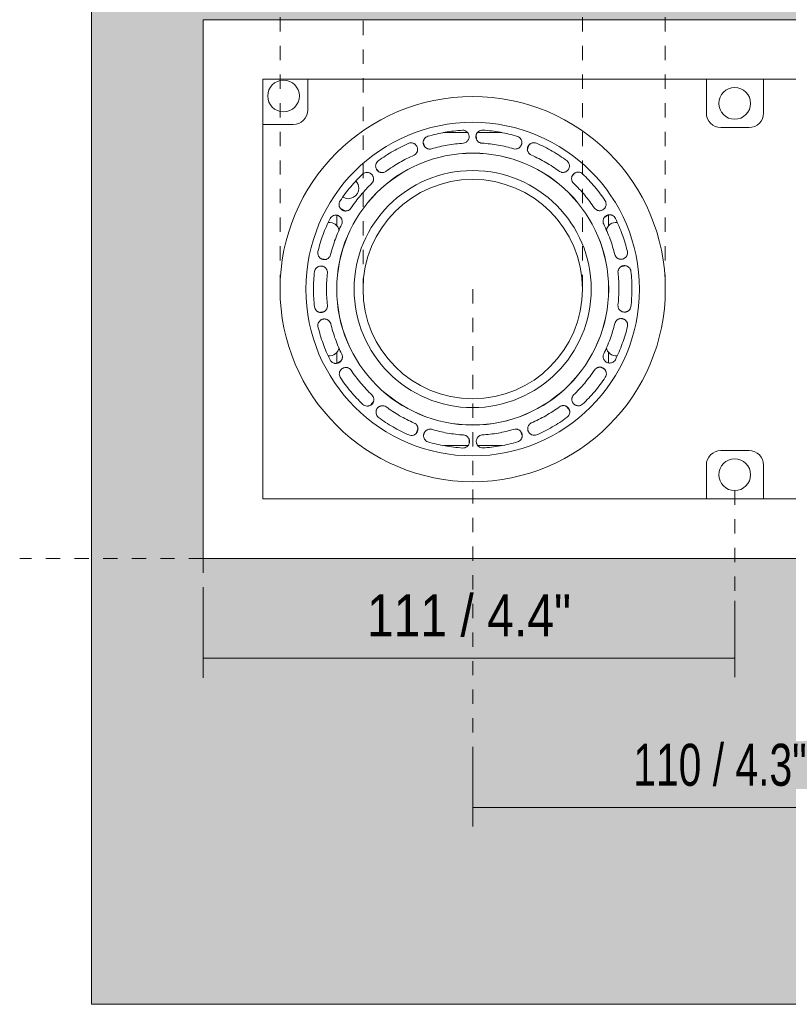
# Model space of a CAD drawing. Header units: millimetres. Extents: x -6729 to -5133, y -1232 to 6775.
# Tile 4 of 8: x -6729 to -6568, y 150 to 356. Entities that reach past the tile are written whole.
import ezdxf

# ---------------------------------------------------------------- set-up
doc = ezdxf.new("R2010")
doc.units = ezdxf.units.MM
doc.linetypes.add('Dash', pattern=[6, 3, -3])
doc.linetypes.add('Hidden', pattern=[7.14375, 4.7625, -2.38125])
doc.layers.add('A-ANNO-DIMS', color=7, linetype='Continuous', lineweight=9, true_color=0x5b5b5b)
for name, color, linetype, lineweight in [('A-ANNO-DIMS-4', 7, 'Continuous', 9), ('A-DETL-GENF', 7, 'Continuous', 9), ('E-LITE-EQPM', 7, 'Continuous', 20)]:
    doc.layers.add(name, color=color, linetype=linetype, lineweight=lineweight)
doc.styles.add('Arial Narrow', font='ARIALN.TTF', dxfattribs={"height": 8.8})
doc.dimstyles.new('FARO_-_2_2mm_Arial_Narrow_mm_Inch_Right', dxfattribs={"dimscale": 304.8, "dimtxt": 9.006193, "dimasz": 0, "dimexe": 0.03937, "dimexo": 0.0625, "dimgap": 0.006562, "dimtad": 1, "dimdec": 0, "dimzin": 0, "dimdsep": 46, "dimtxsty": 'Arial Narrow', "dimblk1": 'NONE', "dimblk2": 'NONE', "dimsah": 1, "dimcen": 0.09, "dimadec": 0, "dimazin": 0, "dimtfac": 1, "dimtdec": 4, "dimtix": 1, "dimtmove": 0, "dimatfit": 3, "dimfxl": 0.013123, "dimfxlon": 1, "dimtvp": 1, "dimtolj": 1, "dimtzin": 0, "dimarcsym": 2})
doc.dimstyles.new('FARO_-_2_2mm_Arial_Narrow_mm_Inch_Right_2', dxfattribs={"dimscale": 304.8, "dimtxt": 9.006193, "dimasz": 0, "dimexe": 0.03937, "dimexo": 0.0625, "dimgap": 0.006562, "dimtad": 1, "dimdec": 0, "dimzin": 0, "dimdsep": 46, "dimtxsty": 'Arial Narrow', "dimblk1": 'NONE', "dimblk2": 'NONE', "dimsah": 1, "dimcen": 0.09, "dimadec": 0, "dimazin": 0, "dimtfac": 1, "dimtdec": 4, "dimtix": 1, "dimtmove": 0, "dimatfit": 3, "dimfxl": 0.013123, "dimfxlon": 1, "dimtvp": 1, "dimtolj": 1, "dimtzin": 0, "dimarcsym": 2})

# ---------------------------------------------------------------- blocks, each defined once
blk = doc.blocks.new('NANO COLIN-2 - 033008303 MINI-COLIN-1 Grey downlight LED 12_18W 2700K 20_ 1565_2100 lm-643668-Alzado_PDF')
at = {"layer": 'E-LITE-EQPM'}
for p, q in [((-6678.5, 334.5), (-6678.5, 344)), ((-6678.5, 344), (-6669.1, 344)), ((-6585.5, 344), (-6573.5, 344)), ((-6635.58, 332.82), (-6640.59, 332.82)), ((-6628.41, 332.82), (-6633.51, 332.82)), ((-6644.51, 329.75), (-6644.83, 330.57)), ((-6633.73, 331.37), (-6633.75, 332.28)), ((-6623.05, 329.2), (-6622.75, 330.09)), ((-6654.09, 324.55), (-6654.65, 325.18)), ((-6613.77, 323.51), (-6613.15, 324.28)), ((-6661.26, 316.34), (-6662.1, 316.8)), ((-6663, 315.47), (-6663, 313.26)), ((-6606.93, 315.03), (-6606.19, 315.48)), ((-6606, 313.26), (-6606, 315.55)), ((-6665.25, 306.2), (-6666.16, 306.34)), ((-6603.46, 304.69), (-6602.58, 304.87)), ((-6665.53, 295.31), (-6666.41, 295.13)), ((-6603.74, 293.8), (-6602.83, 293.66)), ((-6663, 286.74), (-6663, 284.45)), ((-6606, 284.53), (-6606, 286.74)), ((-6662.06, 284.97), (-6662.8, 284.52)), ((-6607.73, 283.66), (-6606.89, 283.2)), ((-6655.23, 276.49), (-6655.84, 275.72)), ((-6614.9, 275.45), (-6614.35, 274.82)), ((-6645.94, 270.8), (-6646.25, 269.91)), ((-6635.26, 268.63), (-6635.25, 267.72)), ((-6624.48, 270.25), (-6624.17, 269.43)), ((-6640.58, 267.19), (-6635.48, 267.19)), ((-6633.41, 267.19), (-6628.41, 267.19)), ((-6573.5, 256), (-6585.5, 256))]:
    blk.add_line(p, q, dxfattribs=at)
for centre, radius, start, end in [((-6674.17, 340.5), 3.32, 0, 180), ((-6672.15, 343.44), 3.06, 0, 10.5891), ((-6579.54, 338.94), 3.32, 90, 270), ((-6579.54, 338.94), 3.32, 270, 90), ((-6674.17, 340.5), 3.32, 180, 0), ((-6634.5, 300), 34.98, 0, 180), ((-6634.5, 300), 28.52, 0, 180), ((-6634.5, 300), 28.5, 0, 180), ((-6634.5, 300), 24.86, 0, 180), ((-6660.59, 321.16), 2.2, 0, 42.184), ((-6634.5, 300), 23, 360, 180), ((-6660.59, 321.16), 2.2, 240, 360), ((-6664.54, 311.95), 2.05, 9.6161, 96.5626), ((-6604.45, 311.95), 2.05, 83.1622, 170.0222), ((-6634.66, 299.95), 30.49, 175.6114, 176.7057), ((-6634.33, 300.05), 30.49, 3.108, 4.204), ((-6634.5, 300), 34.98, 180, 0), ((-6634.5, 300), 28.52, 180, 0), ((-6634.5, 300), 28.5, 180, 0), ((-6634.5, 300), 24.86, 180, 0), ((-6634.5, 300), 23, 180, 360), ((-6634.66, 299.95), 30.49, 183.108, 184.204), ((-6634.33, 300.05), 30.49, 355.6114, 356.7057), ((-6664.54, 288.05), 2.05, 263.1622, 350.0222), ((-6604.45, 288.05), 2.05, 189.6161, 276.5626), ((-6579.54, 261.06), 3.32, 90, 270), ((-6579.54, 261.06), 3.32, 270, 90)]:
    blk.add_arc(centre, radius, start, end, dxfattribs=at)
for points in [[(-6643.9, 332.04), (-6642.72, 332.39), (-6640.31, 332.95), (-6637.85, 333.24), (-6636.61, 333.32)], [(-6632.38, 333.33), (-6631.14, 333.25), (-6628.69, 332.95), (-6626.28, 332.38), (-6625.09, 332.03)], [(-6654.29, 326.89), (-6653.3, 327.62), (-6651.22, 328.98), (-6649.01, 330.09), (-6647.88, 330.58)], [(-6636.44, 330.59), (-6637.57, 330.52), (-6639.83, 330.25), (-6642.04, 329.74), (-6643.13, 329.42)], [(-6625.86, 329.41), (-6626.95, 329.73), (-6629.16, 330.25), (-6631.42, 330.53), (-6632.55, 330.6)], [(-6621.1, 330.59), (-6619.97, 330.1), (-6617.77, 328.98), (-6615.7, 327.62), (-6614.7, 326.88)], [(-6646.78, 328.08), (-6647.82, 327.63), (-6649.86, 326.6), (-6651.76, 325.36), (-6652.68, 324.69)], [(-6616.32, 324.68), (-6617.23, 325.36), (-6619.14, 326.6), (-6621.16, 327.63), (-6622.2, 328.09)], [(-6662.3, 318.5), (-6661.61, 319.53), (-6660.13, 321.51), (-6658.43, 323.31), (-6657.53, 324.16)], [(-6655.65, 322.18), (-6656.47, 321.4), (-6658.03, 319.75), (-6659.39, 317.93), (-6660.02, 316.98)], [(-6608.98, 316.98), (-6609.6, 317.92), (-6610.96, 319.75), (-6612.52, 321.41), (-6613.34, 322.19)], [(-6611.45, 324.17), (-6610.56, 323.31), (-6608.86, 321.51), (-6607.38, 319.52), (-6606.7, 318.49)], [(-6666.95, 307.88), (-6666.66, 309.08), (-6665.94, 311.44), (-6664.96, 313.72), (-6664.41, 314.82)], [(-6604.57, 314.83), (-6604.03, 313.72), (-6603.05, 311.44), (-6602.34, 309.07), (-6602.05, 307.87)], [(-6661.96, 313.61), (-6662.46, 312.6), (-6663.36, 310.51), (-6664.02, 308.33), (-6664.29, 307.23)], [(-6604.71, 307.23), (-6604.97, 308.33), (-6605.63, 310.51), (-6606.52, 312.6), (-6607.02, 313.62)], [(-6667.89, 300), (-6667.88, 300.62), (-6667.85, 301.85), (-6667.74, 303.09), (-6667.67, 303.7)], [(-6601.31, 303.7), (-6601.24, 303.08), (-6601.14, 301.85), (-6601.1, 300.62), (-6601.11, 300)], [(-6664.96, 303.4), (-6665.02, 302.83), (-6665.12, 301.7), (-6665.15, 300.57), (-6665.15, 300)], [(-6603.84, 300), (-6603.84, 300.57), (-6603.87, 301.7), (-6603.96, 302.83), (-6604.02, 303.4)], [(-6667.68, 296.3), (-6667.75, 296.92), (-6667.85, 298.15), (-6667.89, 299.38), (-6667.89, 300)], [(-6665.15, 300), (-6665.15, 299.43), (-6665.12, 298.3), (-6665.03, 297.17), (-6664.97, 296.6)], [(-6604.03, 296.6), (-6603.97, 297.17), (-6603.87, 298.3), (-6603.84, 299.43), (-6603.84, 300)], [(-6601.11, 300), (-6601.11, 299.38), (-6601.14, 298.15), (-6601.25, 296.91), (-6601.32, 296.3)], [(-6664.42, 285.17), (-6664.97, 286.28), (-6665.94, 288.56), (-6666.65, 290.93), (-6666.94, 292.13)], [(-6664.28, 292.77), (-6664.02, 291.67), (-6663.36, 289.49), (-6662.47, 287.4), (-6661.97, 286.38)], [(-6607.03, 286.39), (-6606.53, 287.4), (-6605.63, 289.49), (-6604.97, 291.67), (-6604.7, 292.77)], [(-6602.04, 292.12), (-6602.34, 290.92), (-6603.05, 288.56), (-6604.03, 286.28), (-6604.58, 285.18)], [(-6660.01, 283.02), (-6659.39, 282.08), (-6658.03, 280.25), (-6656.48, 278.59), (-6655.65, 277.81)], [(-6613.35, 277.82), (-6612.52, 278.6), (-6610.96, 280.25), (-6609.6, 282.07), (-6608.97, 283.02)], [(-6657.54, 275.83), (-6658.44, 276.69), (-6660.13, 278.49), (-6661.61, 280.48), (-6662.29, 281.51)], [(-6606.69, 281.5), (-6607.38, 280.47), (-6608.86, 278.49), (-6610.56, 276.69), (-6611.46, 275.84)], [(-6652.67, 275.32), (-6651.76, 274.64), (-6649.86, 273.4), (-6647.83, 272.37), (-6646.79, 271.91)], [(-6622.21, 271.92), (-6621.17, 272.37), (-6619.14, 273.4), (-6617.23, 274.64), (-6616.32, 275.31)], [(-6647.89, 269.41), (-6649.02, 269.9), (-6651.23, 271.02), (-6653.29, 272.38), (-6654.29, 273.12)], [(-6614.7, 273.11), (-6615.69, 272.38), (-6617.77, 271.02), (-6619.98, 269.91), (-6621.11, 269.42)], [(-6643.13, 270.59), (-6642.04, 270.27), (-6639.83, 269.75), (-6637.57, 269.47), (-6636.44, 269.4)], [(-6632.55, 269.41), (-6631.42, 269.48), (-6629.16, 269.75), (-6626.95, 270.26), (-6625.86, 270.58)], [(-6636.62, 266.67), (-6637.85, 266.75), (-6640.31, 267.05), (-6642.72, 267.62), (-6643.9, 267.97)], [(-6625.09, 267.96), (-6626.28, 267.61), (-6628.69, 267.05), (-6631.14, 266.76), (-6632.38, 266.68)]]:
    blk.add_open_spline(points, degree=3, dxfattribs=at)
for points, knots in [([(-6636.61, 333.32), (-6636.46, 333.32), (-6636.15, 333.26), (-6635.8, 333.07), (-6635.58, 332.86), (-6635.45, 332.67), (-6635.34, 332.47), (-6635.28, 332.26), (-6635.24, 332.03), (-6635.25, 331.81), (-6635.29, 331.59), (-6635.37, 331.37), (-6635.48, 331.18), (-6635.62, 331), (-6635.79, 330.84), (-6636.06, 330.68), (-6636.28, 330.61), (-6636.44, 330.59)], [-1, -1, -1, -1, -0.888889, -0.777778, -0.722222, -0.666667, -0.611111, -0.555556, -0.5, -0.444444, -0.388889, -0.333333, -0.277778, -0.222222, -0.166667, -0.111111, 0, 0, 0, 0]), ([(-6632.55, 330.6), (-6632.71, 330.61), (-6632.95, 330.67), (-6633.24, 330.83), (-6633.42, 330.98), (-6633.58, 331.16), (-6633.7, 331.37), (-6633.78, 331.59), (-6633.83, 331.82), (-6633.83, 332.05), (-6633.8, 332.28), (-6633.73, 332.5), (-6633.61, 332.71), (-6633.47, 332.9), (-6633.23, 333.11), (-6632.87, 333.3), (-6632.54, 333.34), (-6632.38, 333.33)], [-1, -1, -1, -1, -0.888889, -0.833333, -0.777778, -0.722222, -0.666667, -0.611111, -0.555556, -0.5, -0.444444, -0.388889, -0.333333, -0.277778, -0.222222, -0.111111, 0, 0, 0, 0]), ([(-6647.88, 330.58), (-6647.73, 330.64), (-6647.42, 330.69), (-6647.04, 330.63), (-6646.76, 330.5), (-6646.56, 330.38), (-6646.4, 330.22), (-6646.26, 330.04), (-6646.15, 329.85), (-6646.08, 329.63), (-6646.04, 329.41), (-6646.04, 329.18), (-6646.08, 328.96), (-6646.15, 328.74), (-6646.26, 328.54), (-6646.46, 328.3), (-6646.64, 328.15), (-6646.78, 328.08)], [-1, -1, -1, -1, -0.888889, -0.777778, -0.722222, -0.666667, -0.611111, -0.555556, -0.5, -0.444444, -0.388889, -0.333333, -0.277778, -0.222222, -0.166667, -0.111111, 0, 0, 0, 0]), ([(-6643.13, 329.42), (-6643.29, 329.37), (-6643.54, 329.35), (-6643.86, 329.4), (-6644.08, 329.48), (-6644.29, 329.6), (-6644.48, 329.75), (-6644.63, 329.92), (-6644.75, 330.13), (-6644.84, 330.34), (-6644.88, 330.57), (-6644.89, 330.81), (-6644.86, 331.04), (-6644.78, 331.27), (-6644.63, 331.55), (-6644.35, 331.85), (-6644.06, 332), (-6643.9, 332.04)], [-1, -1, -1, -1, -0.888889, -0.833333, -0.777778, -0.722222, -0.666667, -0.611111, -0.555556, -0.5, -0.444444, -0.388889, -0.333333, -0.277778, -0.222222, -0.111111, 0, 0, 0, 0]), ([(-6625.09, 332.03), (-6624.94, 331.98), (-6624.67, 331.82), (-6624.42, 331.52), (-6624.28, 331.25), (-6624.22, 331.03), (-6624.19, 330.8), (-6624.2, 330.58), (-6624.24, 330.36), (-6624.32, 330.15), (-6624.44, 329.95), (-6624.58, 329.78), (-6624.75, 329.63), (-6624.95, 329.51), (-6625.17, 329.43), (-6625.47, 329.36), (-6625.71, 329.37), (-6625.86, 329.41)], [-1, -1, -1, -1, -0.888889, -0.777778, -0.722222, -0.666667, -0.611111, -0.555556, -0.5, -0.444444, -0.388889, -0.333333, -0.277778, -0.222222, -0.166667, -0.111111, 0, 0, 0, 0]), ([(-6622.2, 328.09), (-6622.35, 328.15), (-6622.56, 328.29), (-6622.77, 328.54), (-6622.89, 328.75), (-6622.98, 328.97), (-6623.02, 329.2), (-6623.02, 329.44), (-6622.99, 329.67), (-6622.91, 329.89), (-6622.8, 330.1), (-6622.65, 330.28), (-6622.48, 330.44), (-6622.28, 330.56), (-6621.98, 330.68), (-6621.58, 330.73), (-6621.25, 330.66), (-6621.1, 330.59)], [-1, -1, -1, -1, -0.888889, -0.833333, -0.777778, -0.722222, -0.666667, -0.611111, -0.555556, -0.5, -0.444444, -0.388889, -0.333333, -0.277778, -0.222222, -0.111111, 0, 0, 0, 0]), ([(-6652.68, 324.69), (-6652.81, 324.59), (-6653.03, 324.49), (-6653.35, 324.43), (-6653.59, 324.42), (-6653.82, 324.46), (-6654.05, 324.54), (-6654.25, 324.65), (-6654.44, 324.8), (-6654.59, 324.98), (-6654.71, 325.18), (-6654.8, 325.4), (-6654.85, 325.63), (-6654.86, 325.86), (-6654.81, 326.18), (-6654.65, 326.56), (-6654.43, 326.8), (-6654.29, 326.89)], [-1, -1, -1, -1, -0.888889, -0.833333, -0.777778, -0.722222, -0.666667, -0.611111, -0.555556, -0.5, -0.444444, -0.388889, -0.333333, -0.277778, -0.222222, -0.111111, 0, 0, 0, 0]), ([(-6614.7, 326.88), (-6614.58, 326.78), (-6614.38, 326.54), (-6614.24, 326.17), (-6614.21, 325.87), (-6614.22, 325.64), (-6614.27, 325.42), (-6614.36, 325.21), (-6614.48, 325.02), (-6614.63, 324.85), (-6614.8, 324.71), (-6614.99, 324.59), (-6615.21, 324.51), (-6615.43, 324.47), (-6615.66, 324.46), (-6615.97, 324.51), (-6616.19, 324.6), (-6616.32, 324.68)], [-1, -1, -1, -1, -0.888889, -0.777778, -0.722222, -0.666667, -0.611111, -0.555556, -0.5, -0.444444, -0.388889, -0.333333, -0.277778, -0.222222, -0.166667, -0.111111, 0, 0, 0, 0]), ([(-6657.53, 324.16), (-6657.41, 324.26), (-6657.14, 324.42), (-6656.75, 324.49), (-6656.45, 324.47), (-6656.23, 324.42), (-6656.02, 324.33), (-6655.83, 324.21), (-6655.66, 324.06), (-6655.52, 323.88), (-6655.41, 323.69), (-6655.33, 323.48), (-6655.29, 323.25), (-6655.28, 323.02), (-6655.32, 322.79), (-6655.41, 322.5), (-6655.54, 322.3), (-6655.65, 322.18)], [-1, -1, -1, -1, -0.888889, -0.777778, -0.722222, -0.666667, -0.611111, -0.555556, -0.5, -0.444444, -0.388889, -0.333333, -0.277778, -0.222222, -0.166667, -0.111111, 0, 0, 0, 0]), ([(-6613.34, 322.19), (-6613.46, 322.3), (-6613.6, 322.5), (-6613.72, 322.81), (-6613.76, 323.04), (-6613.76, 323.28), (-6613.72, 323.52), (-6613.65, 323.74), (-6613.53, 323.94), (-6613.39, 324.13), (-6613.21, 324.28), (-6613.01, 324.4), (-6612.79, 324.49), (-6612.56, 324.54), (-6612.24, 324.55), (-6611.84, 324.46), (-6611.57, 324.28), (-6611.45, 324.17)], [-1, -1, -1, -1, -0.888889, -0.833333, -0.777778, -0.722222, -0.666667, -0.611111, -0.555556, -0.5, -0.444444, -0.388889, -0.333333, -0.277778, -0.222222, -0.111111, 0, 0, 0, 0]), ([(-6660.02, 316.98), (-6660.11, 316.85), (-6660.29, 316.67), (-6660.56, 316.5), (-6660.79, 316.42), (-6661.02, 316.38), (-6661.26, 316.37), (-6661.49, 316.41), (-6661.72, 316.49), (-6661.92, 316.6), (-6662.1, 316.74), (-6662.26, 316.92), (-6662.39, 317.12), (-6662.47, 317.34), (-6662.54, 317.65), (-6662.52, 318.06), (-6662.39, 318.36), (-6662.3, 318.5)], [-1, -1, -1, -1, -0.888889, -0.833333, -0.777778, -0.722222, -0.666667, -0.611111, -0.555556, -0.5, -0.444444, -0.388889, -0.333333, -0.277778, -0.222222, -0.111111, 0, 0, 0, 0]), ([(-6606.7, 318.49), (-6606.62, 318.36), (-6606.52, 318.06), (-6606.51, 317.67), (-6606.59, 317.37), (-6606.68, 317.16), (-6606.8, 316.97), (-6606.95, 316.8), (-6607.13, 316.66), (-6607.32, 316.56), (-6607.54, 316.48), (-6607.76, 316.44), (-6607.99, 316.44), (-6608.21, 316.47), (-6608.43, 316.55), (-6608.71, 316.69), (-6608.88, 316.85), (-6608.98, 316.98)], [-1, -1, -1, -1, -0.888889, -0.777778, -0.722222, -0.666667, -0.611111, -0.555556, -0.5, -0.444444, -0.388889, -0.333333, -0.277778, -0.222222, -0.166667, -0.111111, 0, 0, 0, 0]), ([(-6664.41, 314.82), (-6664.33, 314.96), (-6664.13, 315.2), (-6663.79, 315.4), (-6663.49, 315.49), (-6663.27, 315.51), (-6663.04, 315.5), (-6662.82, 315.45), (-6662.61, 315.37), (-6662.42, 315.25), (-6662.25, 315.11), (-6662.1, 314.93), (-6661.99, 314.74), (-6661.9, 314.53), (-6661.86, 314.3), (-6661.85, 313.99), (-6661.9, 313.76), (-6661.96, 313.61)], [-1, -1, -1, -1, -0.888889, -0.777778, -0.722222, -0.666667, -0.611111, -0.555556, -0.5, -0.444444, -0.388889, -0.333333, -0.277778, -0.222222, -0.166667, -0.111111, 0, 0, 0, 0]), ([(-6607.02, 313.62), (-6607.1, 313.76), (-6607.16, 314), (-6607.17, 314.32), (-6607.13, 314.56), (-6607.05, 314.79), (-6606.93, 314.99), (-6606.79, 315.18), (-6606.61, 315.33), (-6606.41, 315.45), (-6606.19, 315.54), (-6605.96, 315.59), (-6605.72, 315.59), (-6605.49, 315.56), (-6605.19, 315.46), (-6604.84, 315.24), (-6604.65, 314.97), (-6604.57, 314.83)], [-1, -1, -1, -1, -0.888889, -0.833333, -0.777778, -0.722222, -0.666667, -0.611111, -0.555556, -0.5, -0.444444, -0.388889, -0.333333, -0.277778, -0.222222, -0.111111, 0, 0, 0, 0]), ([(-6664.29, 307.23), (-6664.33, 307.07), (-6664.43, 306.84), (-6664.64, 306.59), (-6664.82, 306.44), (-6665.03, 306.31), (-6665.25, 306.23), (-6665.48, 306.19), (-6665.71, 306.18), (-6665.94, 306.22), (-6666.17, 306.29), (-6666.37, 306.4), (-6666.56, 306.55), (-6666.72, 306.73), (-6666.89, 307), (-6667.01, 307.39), (-6666.99, 307.72), (-6666.95, 307.88)], [-1, -1, -1, -1, -0.888889, -0.833333, -0.777778, -0.722222, -0.666667, -0.611111, -0.555556, -0.5, -0.444444, -0.388889, -0.333333, -0.277778, -0.222222, -0.111111, 0, 0, 0, 0]), ([(-6602.05, 307.87), (-6602.03, 307.72), (-6602.03, 307.4), (-6602.16, 307.03), (-6602.33, 306.78), (-6602.48, 306.61), (-6602.67, 306.47), (-6602.87, 306.37), (-6603.08, 306.3), (-6603.3, 306.26), (-6603.53, 306.27), (-6603.75, 306.3), (-6603.96, 306.38), (-6604.16, 306.49), (-6604.35, 306.63), (-6604.55, 306.87), (-6604.66, 307.08), (-6604.71, 307.23)], [-1, -1, -1, -1, -0.888889, -0.777778, -0.722222, -0.666667, -0.611111, -0.555556, -0.5, -0.444444, -0.388889, -0.333333, -0.277778, -0.222222, -0.166667, -0.111111, 0, 0, 0, 0]), ([(-6667.67, 303.7), (-6667.65, 303.85), (-6667.54, 304.15), (-6667.29, 304.45), (-6667.04, 304.63), (-6666.84, 304.74), (-6666.62, 304.8), (-6666.4, 304.83), (-6666.17, 304.83), (-6665.95, 304.78), (-6665.74, 304.7), (-6665.54, 304.59), (-6665.37, 304.45), (-6665.22, 304.28), (-6665.1, 304.08), (-6664.98, 303.79), (-6664.95, 303.55), (-6664.96, 303.4)], [-1, -1, -1, -1, -0.888889, -0.777778, -0.722222, -0.666667, -0.611111, -0.555556, -0.5, -0.444444, -0.388889, -0.333333, -0.277778, -0.222222, -0.166667, -0.111111, 0, 0, 0, 0]), ([(-6604.02, 303.4), (-6604.04, 303.56), (-6604.02, 303.81), (-6603.92, 304.11), (-6603.8, 304.32), (-6603.65, 304.51), (-6603.47, 304.66), (-6603.27, 304.78), (-6603.05, 304.87), (-6602.82, 304.91), (-6602.58, 304.92), (-6602.35, 304.89), (-6602.13, 304.81), (-6601.92, 304.7), (-6601.66, 304.5), (-6601.42, 304.18), (-6601.32, 303.86), (-6601.31, 303.7)], [-1, -1, -1, -1, -0.888889, -0.833333, -0.777778, -0.722222, -0.666667, -0.611111, -0.555556, -0.5, -0.444444, -0.388889, -0.333333, -0.277778, -0.222222, -0.111111, 0, 0, 0, 0]), ([(-6664.97, 296.6), (-6664.95, 296.44), (-6664.97, 296.19), (-6665.07, 295.89), (-6665.19, 295.68), (-6665.34, 295.49), (-6665.52, 295.34), (-6665.73, 295.22), (-6665.94, 295.13), (-6666.17, 295.09), (-6666.41, 295.08), (-6666.64, 295.11), (-6666.86, 295.19), (-6667.07, 295.3), (-6667.33, 295.5), (-6667.57, 295.82), (-6667.67, 296.14), (-6667.68, 296.3)], [-1, -1, -1, -1, -0.888889, -0.833333, -0.777778, -0.722222, -0.666667, -0.611111, -0.555556, -0.5, -0.444444, -0.388889, -0.333333, -0.277778, -0.222222, -0.111111, 0, 0, 0, 0]), ([(-6601.32, 296.3), (-6601.35, 296.15), (-6601.45, 295.85), (-6601.7, 295.55), (-6601.95, 295.37), (-6602.15, 295.26), (-6602.37, 295.2), (-6602.59, 295.17), (-6602.82, 295.17), (-6603.04, 295.22), (-6603.25, 295.3), (-6603.45, 295.41), (-6603.62, 295.55), (-6603.77, 295.72), (-6603.9, 295.92), (-6604.01, 296.21), (-6604.04, 296.45), (-6604.03, 296.6)], [-1, -1, -1, -1, -0.888889, -0.777778, -0.722222, -0.666667, -0.611111, -0.555556, -0.5, -0.444444, -0.388889, -0.333333, -0.277778, -0.222222, -0.166667, -0.111111, 0, 0, 0, 0]), ([(-6666.94, 292.13), (-6666.96, 292.28), (-6666.97, 292.6), (-6666.83, 292.97), (-6666.66, 293.22), (-6666.51, 293.39), (-6666.33, 293.53), (-6666.13, 293.63), (-6665.91, 293.7), (-6665.69, 293.74), (-6665.47, 293.73), (-6665.24, 293.7), (-6665.03, 293.62), (-6664.83, 293.51), (-6664.65, 293.37), (-6664.44, 293.13), (-6664.33, 292.92), (-6664.28, 292.77)], [-1, -1, -1, -1, -0.888889, -0.777778, -0.722222, -0.666667, -0.611111, -0.555556, -0.5, -0.444444, -0.388889, -0.333333, -0.277778, -0.222222, -0.166667, -0.111111, 0, 0, 0, 0]), ([(-6604.7, 292.77), (-6604.66, 292.93), (-6604.56, 293.16), (-6604.35, 293.41), (-6604.17, 293.56), (-6603.97, 293.69), (-6603.74, 293.77), (-6603.51, 293.81), (-6603.28, 293.82), (-6603.05, 293.78), (-6602.83, 293.71), (-6602.62, 293.6), (-6602.43, 293.45), (-6602.27, 293.27), (-6602.1, 293), (-6601.98, 292.61), (-6602, 292.28), (-6602.04, 292.12)], [-1, -1, -1, -1, -0.888889, -0.833333, -0.777778, -0.722222, -0.666667, -0.611111, -0.555556, -0.5, -0.444444, -0.388889, -0.333333, -0.277778, -0.222222, -0.111111, 0, 0, 0, 0]), ([(-6661.97, 286.38), (-6661.9, 286.24), (-6661.83, 286), (-6661.82, 285.68), (-6661.86, 285.44), (-6661.94, 285.21), (-6662.06, 285.01), (-6662.21, 284.82), (-6662.38, 284.67), (-6662.58, 284.55), (-6662.8, 284.46), (-6663.03, 284.41), (-6663.27, 284.41), (-6663.5, 284.44), (-6663.81, 284.54), (-6664.15, 284.76), (-6664.35, 285.03), (-6664.42, 285.17)], [-1, -1, -1, -1, -0.888889, -0.833333, -0.777778, -0.722222, -0.666667, -0.611111, -0.555556, -0.5, -0.444444, -0.388889, -0.333333, -0.277778, -0.222222, -0.111111, 0, 0, 0, 0]), ([(-6604.58, 285.18), (-6604.66, 285.04), (-6604.87, 284.8), (-6605.2, 284.6), (-6605.5, 284.51), (-6605.72, 284.49), (-6605.95, 284.5), (-6606.17, 284.55), (-6606.38, 284.63), (-6606.57, 284.75), (-6606.74, 284.89), (-6606.89, 285.07), (-6607.01, 285.26), (-6607.09, 285.47), (-6607.14, 285.7), (-6607.15, 286.01), (-6607.09, 286.24), (-6607.03, 286.39)], [-1, -1, -1, -1, -0.888889, -0.777778, -0.722222, -0.666667, -0.611111, -0.555556, -0.5, -0.444444, -0.388889, -0.333333, -0.277778, -0.222222, -0.166667, -0.111111, 0, 0, 0, 0]), ([(-6662.29, 281.51), (-6662.37, 281.64), (-6662.48, 281.94), (-6662.48, 282.33), (-6662.41, 282.63), (-6662.32, 282.84), (-6662.19, 283.03), (-6662.04, 283.2), (-6661.86, 283.34), (-6661.67, 283.44), (-6661.45, 283.52), (-6661.23, 283.56), (-6661, 283.56), (-6660.78, 283.53), (-6660.56, 283.45), (-6660.28, 283.31), (-6660.11, 283.15), (-6660.01, 283.02)], [-1, -1, -1, -1, -0.888889, -0.777778, -0.722222, -0.666667, -0.611111, -0.555556, -0.5, -0.444444, -0.388889, -0.333333, -0.277778, -0.222222, -0.166667, -0.111111, 0, 0, 0, 0]), ([(-6608.97, 283.02), (-6608.88, 283.15), (-6608.71, 283.33), (-6608.43, 283.5), (-6608.2, 283.58), (-6607.97, 283.62), (-6607.73, 283.63), (-6607.5, 283.59), (-6607.28, 283.51), (-6607.07, 283.4), (-6606.89, 283.26), (-6606.73, 283.08), (-6606.61, 282.88), (-6606.52, 282.66), (-6606.45, 282.35), (-6606.47, 281.94), (-6606.6, 281.64), (-6606.69, 281.5)], [-1, -1, -1, -1, -0.888889, -0.833333, -0.777778, -0.722222, -0.666667, -0.611111, -0.555556, -0.5, -0.444444, -0.388889, -0.333333, -0.277778, -0.222222, -0.111111, 0, 0, 0, 0]), ([(-6655.65, 277.81), (-6655.54, 277.7), (-6655.39, 277.5), (-6655.28, 277.19), (-6655.23, 276.96), (-6655.23, 276.72), (-6655.27, 276.48), (-6655.34, 276.26), (-6655.46, 276.06), (-6655.6, 275.87), (-6655.78, 275.72), (-6655.98, 275.6), (-6656.2, 275.51), (-6656.43, 275.46), (-6656.75, 275.45), (-6657.15, 275.54), (-6657.42, 275.72), (-6657.54, 275.83)], [-1, -1, -1, -1, -0.888889, -0.833333, -0.777778, -0.722222, -0.666667, -0.611111, -0.555556, -0.5, -0.444444, -0.388889, -0.333333, -0.277778, -0.222222, -0.111111, 0, 0, 0, 0]), ([(-6611.46, 275.84), (-6611.58, 275.74), (-6611.85, 275.58), (-6612.24, 275.51), (-6612.54, 275.53), (-6612.77, 275.58), (-6612.97, 275.67), (-6613.16, 275.79), (-6613.33, 275.94), (-6613.47, 276.12), (-6613.58, 276.31), (-6613.66, 276.52), (-6613.7, 276.75), (-6613.71, 276.98), (-6613.68, 277.21), (-6613.58, 277.5), (-6613.45, 277.7), (-6613.35, 277.82)], [-1, -1, -1, -1, -0.888889, -0.777778, -0.722222, -0.666667, -0.611111, -0.555556, -0.5, -0.444444, -0.388889, -0.333333, -0.277778, -0.222222, -0.166667, -0.111111, 0, 0, 0, 0]), ([(-6654.29, 273.12), (-6654.41, 273.22), (-6654.61, 273.46), (-6654.75, 273.83), (-6654.78, 274.13), (-6654.77, 274.36), (-6654.72, 274.58), (-6654.63, 274.79), (-6654.51, 274.98), (-6654.37, 275.15), (-6654.19, 275.29), (-6654, 275.41), (-6653.78, 275.49), (-6653.56, 275.53), (-6653.33, 275.54), (-6653.02, 275.49), (-6652.8, 275.4), (-6652.67, 275.32)], [-1, -1, -1, -1, -0.888889, -0.777778, -0.722222, -0.666667, -0.611111, -0.555556, -0.5, -0.444444, -0.388889, -0.333333, -0.277778, -0.222222, -0.166667, -0.111111, 0, 0, 0, 0]), ([(-6616.32, 275.31), (-6616.18, 275.41), (-6615.96, 275.51), (-6615.64, 275.57), (-6615.4, 275.58), (-6615.17, 275.54), (-6614.94, 275.46), (-6614.74, 275.35), (-6614.56, 275.2), (-6614.4, 275.02), (-6614.28, 274.82), (-6614.19, 274.6), (-6614.14, 274.37), (-6614.14, 274.14), (-6614.18, 273.82), (-6614.34, 273.44), (-6614.57, 273.2), (-6614.7, 273.11)], [-1, -1, -1, -1, -0.888889, -0.833333, -0.777778, -0.722222, -0.666667, -0.611111, -0.555556, -0.5, -0.444444, -0.388889, -0.333333, -0.277778, -0.222222, -0.111111, 0, 0, 0, 0]), ([(-6646.79, 271.91), (-6646.64, 271.85), (-6646.43, 271.71), (-6646.22, 271.46), (-6646.1, 271.25), (-6646.02, 271.03), (-6645.97, 270.8), (-6645.97, 270.56), (-6646, 270.33), (-6646.08, 270.11), (-6646.19, 269.9), (-6646.34, 269.72), (-6646.51, 269.56), (-6646.71, 269.44), (-6647.01, 269.32), (-6647.42, 269.27), (-6647.74, 269.34), (-6647.89, 269.41)], [-1, -1, -1, -1, -0.888889, -0.833333, -0.777778, -0.722222, -0.666667, -0.611111, -0.555556, -0.5, -0.444444, -0.388889, -0.333333, -0.277778, -0.222222, -0.111111, 0, 0, 0, 0]), ([(-6643.9, 267.97), (-6644.05, 268.02), (-6644.32, 268.18), (-6644.58, 268.48), (-6644.71, 268.75), (-6644.78, 268.97), (-6644.8, 269.2), (-6644.8, 269.42), (-6644.75, 269.64), (-6644.67, 269.85), (-6644.55, 270.05), (-6644.41, 270.22), (-6644.24, 270.37), (-6644.04, 270.49), (-6643.83, 270.57), (-6643.52, 270.64), (-6643.28, 270.63), (-6643.13, 270.59)], [-1, -1, -1, -1, -0.888889, -0.777778, -0.722222, -0.666667, -0.611111, -0.555556, -0.5, -0.444444, -0.388889, -0.333333, -0.277778, -0.222222, -0.166667, -0.111111, 0, 0, 0, 0]), ([(-6625.86, 270.58), (-6625.7, 270.63), (-6625.45, 270.65), (-6625.13, 270.6), (-6624.91, 270.52), (-6624.7, 270.4), (-6624.52, 270.25), (-6624.36, 270.08), (-6624.24, 269.87), (-6624.16, 269.66), (-6624.11, 269.43), (-6624.1, 269.19), (-6624.14, 268.96), (-6624.21, 268.73), (-6624.36, 268.45), (-6624.64, 268.15), (-6624.93, 268), (-6625.09, 267.96)], [-1, -1, -1, -1, -0.888889, -0.833333, -0.777778, -0.722222, -0.666667, -0.611111, -0.555556, -0.5, -0.444444, -0.388889, -0.333333, -0.277778, -0.222222, -0.111111, 0, 0, 0, 0]), ([(-6621.11, 269.42), (-6621.26, 269.36), (-6621.57, 269.31), (-6621.96, 269.37), (-6622.24, 269.5), (-6622.43, 269.62), (-6622.59, 269.78), (-6622.73, 269.96), (-6622.84, 270.15), (-6622.91, 270.37), (-6622.95, 270.59), (-6622.95, 270.82), (-6622.91, 271.04), (-6622.84, 271.26), (-6622.73, 271.46), (-6622.54, 271.7), (-6622.35, 271.85), (-6622.21, 271.92)], [-1, -1, -1, -1, -0.888889, -0.777778, -0.722222, -0.666667, -0.611111, -0.555556, -0.5, -0.444444, -0.388889, -0.333333, -0.277778, -0.222222, -0.166667, -0.111111, 0, 0, 0, 0]), ([(-6636.44, 269.4), (-6636.28, 269.39), (-6636.04, 269.33), (-6635.75, 269.17), (-6635.57, 269.02), (-6635.41, 268.84), (-6635.29, 268.63), (-6635.21, 268.41), (-6635.16, 268.18), (-6635.16, 267.95), (-6635.19, 267.72), (-6635.27, 267.5), (-6635.38, 267.29), (-6635.52, 267.1), (-6635.76, 266.89), (-6636.13, 266.7), (-6636.45, 266.66), (-6636.62, 266.67)], [-1, -1, -1, -1, -0.888889, -0.833333, -0.777778, -0.722222, -0.666667, -0.611111, -0.555556, -0.5, -0.444444, -0.388889, -0.333333, -0.277778, -0.222222, -0.111111, 0, 0, 0, 0]), ([(-6632.38, 266.68), (-6632.53, 266.68), (-6632.85, 266.74), (-6633.19, 266.93), (-6633.41, 267.14), (-6633.54, 267.33), (-6633.65, 267.53), (-6633.72, 267.74), (-6633.75, 267.97), (-6633.74, 268.19), (-6633.7, 268.41), (-6633.63, 268.63), (-6633.51, 268.82), (-6633.37, 269), (-6633.2, 269.16), (-6632.93, 269.32), (-6632.71, 269.39), (-6632.55, 269.41)], [-1, -1, -1, -1, -0.888889, -0.777778, -0.722222, -0.666667, -0.611111, -0.555556, -0.5, -0.444444, -0.388889, -0.333333, -0.277778, -0.222222, -0.166667, -0.111111, 0, 0, 0, 0])]:
    blk.add_open_spline(points, degree=3, knots=knots, dxfattribs=at)
blk = doc.blocks.new('DIMBLOCK6-Alzado_PDF')
at = {"layer": 'A-ANNO-DIMS-4', "color": 251, "true_color": 0x5b5b5b, "transparency": 16777216}
for p, q in [((-6691, 222.34), (-6691, 234.59)), ((-6579.5, 222.34), (-6579.5, 234.59)), ((-6691, 222.59), (-6579.5, 222.59)), ((-6691, 222.59), (-6691, 218.59))]:
    blk.add_line(p, q, dxfattribs=at)
at = {"layer": 'A-ANNO-DIMS-4', "color": 251, "linetype": 'Hidden', "true_color": 0x5b5b5b, "transparency": 16777216}
blk.add_line((-6579.5, 222.59), (-6579.5, 218.59), dxfattribs=at)
at = {"layer": 'A-ANNO-DIMS-4', "color": 0, "transparency": 16777216, "insert": (-6656.69, 235.96), "char_height": 8.8, "width": 51.464, "attachment_point": 1, "line_spacing_factor": 0.974696, "style": 'Arial Narrow'}
blk.add_mtext('111 / 4.4"', dxfattribs=at)
blk = doc.blocks.new('_None')
blk = doc.blocks.new('DIMBLOCK7-Alzado_PDF')
at = {"layer": 'A-ANNO-DIMS-4', "color": 251, "true_color": 0x5b5b5b, "transparency": 16777216}
for p, q in [((-6634.5, 191.01), (-6634.5, 203.26)), ((-6524.5, 191.01), (-6524.5, 203.26)), ((-6634.5, 191.26), (-6524.5, 191.26)), ((-6634.5, 191.26), (-6634.5, 187.26)), ((-6524.5, 191.26), (-6524.5, 187.26))]:
    blk.add_line(p, q, dxfattribs=at)
at = {"layer": 'A-ANNO-DIMS-4', "color": 0, "transparency": 16777216, "insert": (-6600.94, 204.63), "char_height": 8.8, "width": 51.464, "attachment_point": 1, "line_spacing_factor": 0.974696, "style": 'Arial Narrow'}
blk.add_mtext('110 / 4.3"', dxfattribs=at)

msp = doc.modelspace()

# ---------------------------------------------------------------- hatches: boundary and pattern name
at = {"layer": 'A-DETL-GENF', "true_color": 0xf0f0f0}
h = msp.add_hatch(color=7, dxfattribs=at)
h.paths.add_polyline_path([(-6714.45, 150), (-6444.55, 150), (-6444.55, 450), (-6714.45, 450), (-6714.45, 214.56)])
h.paths.add_polyline_path([(-6478.94, 243.5), (-6691, 243.5), (-6691, 356.5), (-6467.99, 356.5), (-6467.99, 243.5)])

# ---------------------------------------------------------------- linework, layer by layer
at = {"layer": 'A-ANNO-DIMS'}
for p, q in [((-6714.45, 450), (-6714.45, 317.35)), ((-6714.45, 317.35), (-6714.45, 150)), ((-6714.45, 150), (-6444.55, 150))]:
    msp.add_line(p, q, dxfattribs=at)
at = {"layer": 'A-ANNO-DIMS', "color": 254, "linetype": 'Dash', "true_color": 0xd2d2d2}
for p, q in [((-6674.9, 300), (-6674.9, 415)), ((-6611.5, 300), (-6611.5, 405)), ((-6594.1, 300), (-6594.1, 405)), ((-6657.48, 299.24), (-6657.48, 404.24)), ((-6634.5, 300), (-6634.5, 187)), ((-6579.54, 257.74), (-6579.54, 222.74)), ((-6691, 243.5), (-6729.5, 243.5)), ((-6691, 243.5), (-6691, 218.5))]:
    msp.add_line(p, q, dxfattribs=at)
at = {"layer": 'E-LITE-EQPM'}
for p, q in [((-6691, 243.5), (-6691, 356.5)), ((-6691, 356.5), (-6467.99, 356.5)), ((-6585.5, 344), (-6669.1, 344)), ((-6669.1, 344), (-6669.1, 337.56)), ((-6585.5, 336.93), (-6585.5, 344)), ((-6480.5, 344), (-6573.5, 344)), ((-6573.5, 344), (-6573.5, 336.93)), ((-6678.5, 334.5), (-6678.5, 256)), ((-6672.15, 334.5), (-6678.5, 334.5)), ((-6576.55, 333.87), (-6582.44, 333.87)), ((-6582.44, 266.13), (-6576.55, 266.13)), ((-6585.5, 256), (-6585.5, 263.07)), ((-6573.5, 263.07), (-6573.5, 256)), ((-6678.5, 256), (-6585.5, 256)), ((-6573.5, 256), (-6489.9, 256)), ((-6467.99, 243.5), (-6691, 243.5))]:
    msp.add_line(p, q, dxfattribs=at)
for centre, radius, start, end in [((-6634.5, 300), 40.4, 0, 180), ((-6672.15, 337.56), 3.06, 270, 0), ((-6582.44, 336.93), 3.06, 180, 270), ((-6576.55, 336.93), 3.06, 270, 0), ((-6634.5, 300), 40.4, 180, 0), ((-6582.44, 263.07), 3.06, 90, 180), ((-6576.55, 263.07), 3.06, 360, 90)]:
    msp.add_arc(centre, radius, start, end, dxfattribs=at)

# ---------------------------------------------------------------- block references
msp.add_blockref('NANO COLIN-2 - 033008303 MINI-COLIN-1 Grey downlight LED 12_18W 2700K 20_ 1565_2100 lm-643668-Alzado_PDF', (0, 0), dxfattribs=at)

# ---------------------------------------------------------------- dimensions: what is measured, and where the dimension line sits
at = {"layer": 'A-ANNO-DIMS'}
for base, p1, p2, dimstyle, override, picture, middle in [((-6579.4957, 222.5871), (-6690.9956, 218.5871), (-6579.4957, 218.5871), 'FARO_-_2_2mm_Arial_Narrow_mm_Inch_Right_2', {"dimpost": '<>', "dimfxl": 111.499922}, 'DIMBLOCK6-Alzado_PDF', (-6635.2457, 230.2837)), ((-6524.5, 191.26), (-6634.5, 187.26), (-6524.5, 187.26), 'FARO_-_2_2mm_Arial_Narrow_mm_Inch_Right', {"dimpost": '<>', "dimfxl": 110}, 'DIMBLOCK7-Alzado_PDF', (-6579.5, 198.95))]:
    dim = msp.add_linear_dim(base=base, p1=p1, p2=p2, dimstyle=dimstyle, override=override, dxfattribs=at)
    dim.commit()
    dim.dimension.update_dxf_attribs({"geometry": picture, "text_midpoint": middle})

doc.saveas('drawing.dxf')
